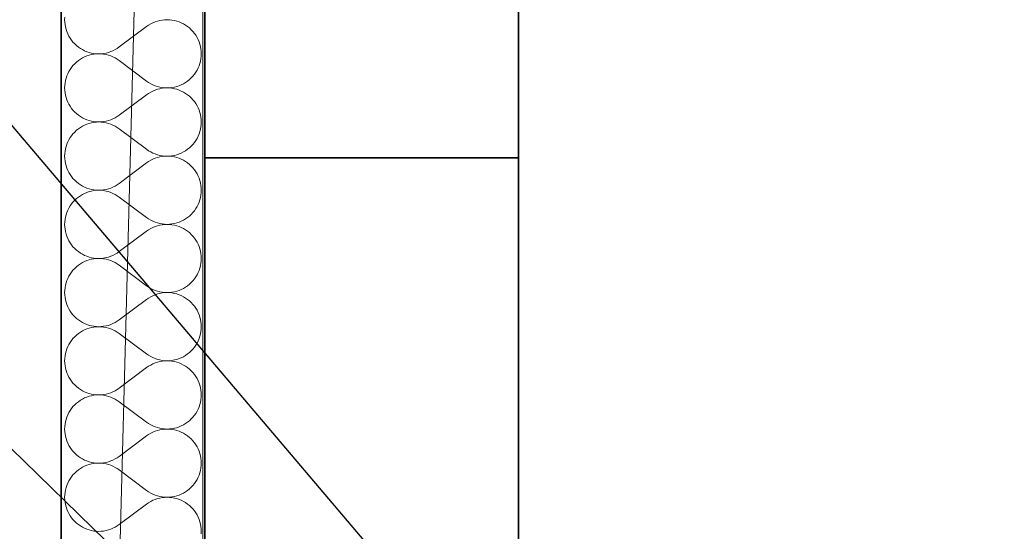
# Model space of a CAD drawing. Header units: millimetres. Extents: x -8078 to 241103, y -4319 to 602442.
# Tile 113 of 148: x 80124 to 81222, y 283991 to 284562. Entities that reach past the tile are written whole.
import ezdxf

# ---------------------------------------------------------------- set-up
doc = ezdxf.new("R2010")
doc.units = ezdxf.units.MM
doc.header["$MEASUREMENT"] = 0
for name, color, linetype in [('#podkład', 252, 'Continuous'), ('- A - ocieplenie', 7, 'Continuous'), ('FLUID-WK6-150-NUM', 7, 'Continuous'), ('Konstrukcja - Stropy', 7, 'Continuous'), ('Konstrukcja - Ściany zewnętrzne', 7, 'Continuous')]:
    doc.layers.add(name, color=color, linetype=linetype)
doc.styles.add('FDBES', font='simplex.shx')
doc.dimstyles.new('FDBES', dxfattribs={"dimscale": 50, "dimtxt": 4, "dimasz": 2.5, "dimexe": 0.8, "dimexo": 2, "dimgap": 1, "dimtad": 1, "dimdsep": 46, "dimtxsty": 'FDBES', "dimcen": 2.5, "dimclrd": 4, "dimclre": 5, "dimadec": 0, "dimazin": 0, "dimtfac": 1, "dimtmove": 0, "dimatfit": 3, "dimfxl": 1, "dimarcsym": 0})

# ---------------------------------------------------------------- blocks, each defined once
blk = doc.blocks.new('UHYGFFFF')
at = {"layer": '- A - ocieplenie', "color": 252, "linetype": 'Continuous', "lineweight": 35, "ltscale": 100}
for p, q in [((19777.5, 387506.9), (19777.5, 382744.3)), ((19937.5, 382893.7), (19937.5, 387506.9))]:
    blk.add_line(p, q, dxfattribs=at)
at = {"layer": '- A - ocieplenie', "color": 252, "linetype": 'Continuous', "lineweight": 13, "ltscale": 100}
for p, q in [((19781.4, 385083.8), (19781.3, 385081)), ((19781.3, 385081), (19781.4, 385078.3)), ((19781.4, 385078.3), (19781.7, 385075.6)), ((19882.2, 385078.6), (19879.7, 385077.6)), ((19884.8, 385079.5), (19882.2, 385078.6)), ((19887.4, 385080.2), (19884.8, 385079.5)), ((19890.1, 385080.7), (19887.4, 385080.2)), ((19892.8, 385080.9), (19890.1, 385080.7)), ((19895.5, 385081), (19892.8, 385080.9)), ((19898.3, 385081), (19895.5, 385081)), ((19901, 385080.7), (19898.3, 385081)), ((19903.7, 385080.2), (19901, 385080.7)), ((19906.3, 385079.5), (19903.7, 385080.2)), ((19908.9, 385078.7), (19906.3, 385079.5)), ((19911.4, 385077.6), (19908.9, 385078.7)), ((19781.7, 385075.6), (19782.2, 385072.9)), ((19782.2, 385072.9), (19782.8, 385070.3)), ((19782.8, 385070.3), (19783.7, 385067.7)), ((19783.7, 385067.7), (19784.7, 385065.2)), ((19872.7, 385073.4), (19842.2, 385050.6)), ((19874.9, 385075), (19872.7, 385073.4)), ((19877.3, 385076.4), (19874.9, 385075)), ((19879.7, 385077.6), (19877.3, 385076.4)), ((19913.8, 385076.4), (19911.4, 385077.6)), ((19916.2, 385075), (19913.8, 385076.4)), ((19918.4, 385073.5), (19916.2, 385075)), ((19920.5, 385071.8), (19918.4, 385073.5)), ((19922.5, 385069.9), (19920.5, 385071.8)), ((19924.4, 385067.9), (19922.5, 385069.9)), ((19926.1, 385065.8), (19924.4, 385067.9)), ((19784.7, 385065.2), (19786, 385062.8)), ((19786, 385062.8), (19787.3, 385060.4)), ((19787.3, 385060.4), (19788.9, 385058.2)), ((19788.9, 385058.2), (19790.6, 385056.1)), ((19790.6, 385056.1), (19792.5, 385054.1)), ((19927.6, 385063.6), (19926.1, 385065.8)), ((19929, 385061.2), (19927.6, 385063.6)), ((19930.2, 385058.8), (19929, 385061.2)), ((19931.3, 385056.3), (19930.2, 385058.8)), ((19932.1, 385053.7), (19931.3, 385056.3)), ((19792.5, 385054.1), (19794.4, 385052.2)), ((19794.4, 385052.2), (19796.6, 385050.5)), ((19796.6, 385050.5), (19798.8, 385049)), ((19798.8, 385049), (19801.1, 385047.6)), ((19801.1, 385047.6), (19803.6, 385046.4)), ((19803.6, 385046.4), (19806.1, 385045.3)), ((19806.1, 385045.3), (19808.7, 385044.5)), ((19830.1, 385044.5), (19832.7, 385045.4)), ((19832.7, 385045.4), (19835.2, 385046.4)), ((19835.2, 385046.4), (19837.7, 385047.6)), ((19837.7, 385047.6), (19840, 385049)), ((19840, 385049), (19842.2, 385050.6)), ((19932.8, 385051.1), (19932.1, 385053.7)), ((19933.3, 385048.4), (19932.8, 385051.1)), ((19933.6, 385045.7), (19933.3, 385048.4)), ((19933.7, 385043), (19933.6, 385045.7)), ((19796.6, 385035.4), (19794.4, 385033.7)), ((19798.8, 385036.9), (19796.6, 385035.4)), ((19801.1, 385038.3), (19798.8, 385036.9)), ((19803.6, 385039.5), (19801.1, 385038.3)), ((19806.1, 385040.6), (19803.6, 385039.5)), ((19808.7, 385041.4), (19806.1, 385040.6)), ((19808.7, 385044.5), (19811.3, 385043.8)), ((19811.3, 385042.1), (19808.7, 385041.4)), ((19811.3, 385043.8), (19814, 385043.3)), ((19814, 385042.6), (19811.3, 385042.1)), ((19814, 385043.3), (19816.7, 385043)), ((19816.7, 385042.9), (19814, 385042.6)), ((19816.7, 385043), (19819.4, 385043)), ((19819.4, 385043), (19816.7, 385042.9)), ((19819.4, 385043), (19822.1, 385043.1)), ((19822.1, 385042.9), (19819.4, 385043)), ((19822.1, 385043.1), (19824.8, 385043.3)), ((19824.8, 385042.6), (19822.1, 385042.9)), ((19824.8, 385043.3), (19827.5, 385043.8)), ((19827.5, 385042.1), (19824.8, 385042.6)), ((19827.5, 385043.8), (19830.1, 385044.5)), ((19830.1, 385041.4), (19827.5, 385042.1)), ((19832.7, 385040.5), (19830.1, 385041.4)), ((19835.2, 385039.5), (19832.7, 385040.5)), ((19837.7, 385038.3), (19835.2, 385039.5)), ((19840, 385036.9), (19837.7, 385038.3)), ((19842.2, 385035.3), (19840, 385036.9)), ((19872.7, 385012.5), (19842.2, 385035.3)), ((19932.1, 385032.2), (19932.8, 385034.9)), ((19932.8, 385034.9), (19933.3, 385037.5)), ((19933.3, 385037.5), (19933.6, 385040.2)), ((19933.6, 385040.2), (19933.7, 385043)), ((19786, 385023.1), (19784.7, 385020.7)), ((19787.3, 385025.5), (19786, 385023.1)), ((19788.9, 385027.7), (19787.3, 385025.5)), ((19790.6, 385029.8), (19788.9, 385027.7)), ((19792.5, 385031.8), (19790.6, 385029.8)), ((19794.4, 385033.7), (19792.5, 385031.8)), ((19927.6, 385022.4), (19929, 385024.7)), ((19929, 385024.7), (19930.2, 385027.1)), ((19930.2, 385027.1), (19931.3, 385029.6)), ((19931.3, 385029.6), (19932.1, 385032.2)), ((19782.2, 385013), (19781.7, 385010.3)), ((19782.8, 385015.6), (19782.2, 385013)), ((19783.7, 385018.2), (19782.8, 385015.6)), ((19784.7, 385020.7), (19783.7, 385018.2)), ((19872.7, 385012.5), (19874.9, 385010.9)), ((19916.2, 385010.9), (19918.4, 385012.4)), ((19918.4, 385012.4), (19920.5, 385014.2)), ((19920.5, 385014.2), (19922.5, 385016)), ((19922.5, 385016), (19924.4, 385018)), ((19924.4, 385018), (19926.1, 385020.1)), ((19926.1, 385020.1), (19927.6, 385022.4)), ((19781.4, 385007.6), (19781.3, 385004.9)), ((19781.3, 385004.9), (19781.4, 385002.1)), ((19781.7, 385010.3), (19781.4, 385007.6)), ((19781.4, 385002.1), (19781.7, 384999.4)), ((19874.9, 385010.9), (19877.3, 385009.5)), ((19877.3, 385009.5), (19879.7, 385008.3)), ((19879.7, 385001.4), (19877.3, 385000.2)), ((19879.7, 385008.3), (19882.2, 385007.3)), ((19882.2, 385002.4), (19879.7, 385001.4)), ((19882.2, 385007.3), (19884.8, 385006.4)), ((19884.8, 385003.3), (19882.2, 385002.4)), ((19884.8, 385006.4), (19887.4, 385005.7)), ((19887.4, 385004), (19884.8, 385003.3)), ((19887.4, 385005.7), (19890.1, 385005.2)), ((19890.1, 385004.5), (19887.4, 385004)), ((19890.1, 385005.2), (19892.8, 385005)), ((19892.8, 385004.8), (19890.1, 385004.5)), ((19892.8, 385005), (19895.5, 385004.9)), ((19895.5, 385004.9), (19892.8, 385004.8)), ((19895.5, 385004.9), (19898.3, 385005)), ((19898.3, 385004.8), (19895.5, 385004.9)), ((19898.3, 385005), (19901, 385005.2)), ((19901, 385004.5), (19898.3, 385004.8)), ((19901, 385005.2), (19903.7, 385005.7)), ((19903.7, 385004), (19901, 385004.5)), ((19903.7, 385005.7), (19906.3, 385006.4)), ((19906.3, 385003.3), (19903.7, 385004)), ((19906.3, 385006.4), (19908.9, 385007.3)), ((19908.9, 385002.5), (19906.3, 385003.3)), ((19908.9, 385007.3), (19911.4, 385008.3)), ((19911.4, 385001.4), (19908.9, 385002.5)), ((19911.4, 385008.3), (19913.8, 385009.5)), ((19913.8, 385000.2), (19911.4, 385001.4)), ((19913.8, 385009.5), (19916.2, 385010.9)), ((19781.7, 384999.4), (19782.2, 384996.8)), ((19782.2, 384996.8), (19782.8, 384994.1)), ((19782.8, 384994.1), (19783.7, 384991.5)), ((19783.7, 384991.5), (19784.7, 384989)), ((19872.7, 384997.2), (19842.2, 384974.4)), ((19874.9, 384998.8), (19872.7, 384997.2)), ((19877.3, 385000.2), (19874.9, 384998.8)), ((19916.2, 384998.8), (19913.8, 385000.2)), ((19918.4, 384997.3), (19916.2, 384998.8)), ((19920.5, 384995.6), (19918.4, 384997.3)), ((19922.5, 384993.7), (19920.5, 384995.6)), ((19924.4, 384991.7), (19922.5, 384993.7)), ((19926.1, 384989.6), (19924.4, 384991.7)), ((19784.7, 384989), (19786, 384986.6)), ((19786, 384986.6), (19787.3, 384984.3)), ((19787.3, 384984.3), (19788.9, 384982)), ((19788.9, 384982), (19790.6, 384979.9)), ((19790.6, 384979.9), (19792.5, 384977.9)), ((19927.6, 384987.4), (19926.1, 384989.6)), ((19929, 384985), (19927.6, 384987.4)), ((19930.2, 384982.6), (19929, 384985)), ((19931.3, 384980.1), (19930.2, 384982.6)), ((19932.1, 384977.5), (19931.3, 384980.1)), ((19792.5, 384977.9), (19794.4, 384976.1)), ((19794.4, 384976.1), (19796.6, 384974.4)), ((19796.6, 384974.4), (19798.8, 384972.8)), ((19798.8, 384972.8), (19801.1, 384971.4)), ((19801.1, 384971.4), (19803.6, 384970.2)), ((19803.6, 384970.2), (19806.1, 384969.2)), ((19806.1, 384969.2), (19808.7, 384968.3)), ((19808.7, 384968.3), (19811.3, 384967.6)), ((19827.5, 384967.6), (19830.1, 384968.3)), ((19830.1, 384968.3), (19832.7, 384969.2)), ((19832.7, 384969.2), (19835.2, 384970.2)), ((19835.2, 384970.2), (19837.7, 384971.4)), ((19837.7, 384971.4), (19840, 384972.8)), ((19840, 384972.8), (19842.2, 384974.4)), ((19932.8, 384974.9), (19932.1, 384977.5)), ((19933.3, 384972.2), (19932.8, 384974.9)), ((19933.6, 384969.5), (19933.3, 384972.2)), ((19933.7, 384966.8), (19933.6, 384969.5)), ((19794.4, 384957.5), (19792.5, 384955.6)), ((19796.6, 384959.2), (19794.4, 384957.5)), ((19798.8, 384960.7), (19796.6, 384959.2)), ((19801.1, 384962.1), (19798.8, 384960.7)), ((19803.6, 384963.3), (19801.1, 384962.1)), ((19806.1, 384964.4), (19803.6, 384963.3)), ((19808.7, 384965.2), (19806.1, 384964.4)), ((19811.3, 384965.9), (19808.7, 384965.2)), ((19811.3, 384967.6), (19814, 384967.1)), ((19814, 384966.4), (19811.3, 384965.9)), ((19814, 384967.1), (19816.7, 384966.9)), ((19816.7, 384966.7), (19814, 384966.4)), ((19816.7, 384966.9), (19819.4, 384966.8)), ((19819.4, 384966.8), (19816.7, 384966.7)), ((19819.4, 384966.8), (19822.1, 384966.9)), ((19822.1, 384966.7), (19819.4, 384966.8)), ((19822.1, 384966.9), (19824.8, 384967.2)), ((19824.8, 384966.4), (19822.1, 384966.7)), ((19824.8, 384967.2), (19827.5, 384967.6)), ((19827.5, 384965.9), (19824.8, 384966.4)), ((19830.1, 384965.2), (19827.5, 384965.9)), ((19832.7, 384964.4), (19830.1, 384965.2)), ((19835.2, 384963.3), (19832.7, 384964.4)), ((19837.7, 384962.1), (19835.2, 384963.3)), ((19840, 384960.7), (19837.7, 384962.1)), ((19842.2, 384959.1), (19840, 384960.7)), ((19872.7, 384936.3), (19842.2, 384959.1)), ((19932.1, 384956), (19932.8, 384958.7)), ((19932.8, 384958.7), (19933.3, 384961.3)), ((19933.3, 384961.3), (19933.6, 384964)), ((19933.6, 384964), (19933.7, 384966.8)), ((19786, 384946.9), (19784.7, 384944.5)), ((19787.3, 384949.3), (19786, 384946.9)), ((19788.9, 384951.5), (19787.3, 384949.3)), ((19790.6, 384953.6), (19788.9, 384951.5)), ((19792.5, 384955.6), (19790.6, 384953.6)), ((19926.1, 384943.9), (19927.6, 384946.2)), ((19927.6, 384946.2), (19929, 384948.5)), ((19929, 384948.5), (19930.2, 384950.9)), ((19930.2, 384950.9), (19931.3, 384953.4)), ((19931.3, 384953.4), (19932.1, 384956)), ((19782.2, 384936.8), (19781.7, 384934.1)), ((19782.8, 384939.4), (19782.2, 384936.8)), ((19783.7, 384942), (19782.8, 384939.4)), ((19784.7, 384944.5), (19783.7, 384942)), ((19872.7, 384936.3), (19874.9, 384934.7)), ((19916.2, 384934.7), (19918.4, 384936.3)), ((19918.4, 384936.3), (19920.5, 384938)), ((19920.5, 384938), (19922.5, 384939.8)), ((19922.5, 384939.8), (19924.4, 384941.8)), ((19924.4, 384941.8), (19926.1, 384943.9)), ((19781.4, 384931.4), (19781.3, 384928.7)), ((19781.3, 384928.7), (19781.4, 384925.9)), ((19781.7, 384934.1), (19781.4, 384931.4)), ((19781.4, 384925.9), (19781.7, 384923.2)), ((19874.9, 384934.7), (19877.3, 384933.3)), ((19877.3, 384933.3), (19879.7, 384932.1)), ((19879.7, 384925.2), (19877.3, 384924)), ((19879.7, 384932.1), (19882.2, 384931.1)), ((19882.2, 384926.3), (19879.7, 384925.2)), ((19882.2, 384931.1), (19884.8, 384930.2)), ((19884.8, 384927.1), (19882.2, 384926.3)), ((19884.8, 384930.2), (19887.4, 384929.5)), ((19887.4, 384927.8), (19884.8, 384927.1)), ((19887.4, 384929.5), (19890.1, 384929.1)), ((19890.1, 384928.3), (19887.4, 384927.8)), ((19890.1, 384929.1), (19892.8, 384928.8)), ((19892.8, 384928.6), (19890.1, 384928.3)), ((19892.8, 384928.8), (19895.5, 384928.7)), ((19895.5, 384928.7), (19892.8, 384928.6)), ((19895.5, 384928.7), (19898.3, 384928.8)), ((19898.3, 384928.6), (19895.5, 384928.7)), ((19898.3, 384928.8), (19901, 384929.1)), ((19901, 384928.3), (19898.3, 384928.6)), ((19901, 384929.1), (19903.7, 384929.5)), ((19903.7, 384927.8), (19901, 384928.3)), ((19903.7, 384929.5), (19906.3, 384930.2)), ((19906.3, 384927.1), (19903.7, 384927.8)), ((19906.3, 384930.2), (19908.9, 384931.1)), ((19908.9, 384926.3), (19906.3, 384927.1)), ((19908.9, 384931.1), (19911.4, 384932.1)), ((19911.4, 384925.2), (19908.9, 384926.3)), ((19911.4, 384932.1), (19913.8, 384933.3)), ((19913.8, 384924), (19911.4, 384925.2)), ((19913.8, 384933.3), (19916.2, 384934.7)), ((19781.7, 384923.2), (19782.2, 384920.6)), ((19782.2, 384920.6), (19782.8, 384917.9)), ((19782.8, 384917.9), (19783.7, 384915.3)), ((19783.7, 384915.3), (19784.7, 384912.8)), ((19872.7, 384921), (19842.2, 384898.2)), ((19874.9, 384922.6), (19872.7, 384921)), ((19877.3, 384924), (19874.9, 384922.6)), ((19916.2, 384922.6), (19913.8, 384924)), ((19918.4, 384921.1), (19916.2, 384922.6)), ((19920.5, 384919.4), (19918.4, 384921.1)), ((19922.5, 384917.5), (19920.5, 384919.4)), ((19924.4, 384915.5), (19922.5, 384917.5)), ((19926.1, 384913.4), (19924.4, 384915.5)), ((19927.6, 384911.2), (19926.1, 384913.4)), ((19784.7, 384912.8), (19786, 384910.4)), ((19786, 384910.4), (19787.3, 384908.1)), ((19787.3, 384908.1), (19788.9, 384905.8)), ((19788.9, 384905.8), (19790.6, 384903.7)), ((19790.6, 384903.7), (19792.5, 384901.7)), ((19929, 384908.8), (19927.6, 384911.2)), ((19930.2, 384906.4), (19929, 384908.8)), ((19931.3, 384903.9), (19930.2, 384906.4)), ((19932.1, 384901.3), (19931.3, 384903.9)), ((19792.5, 384901.7), (19794.4, 384899.9)), ((19794.4, 384899.9), (19796.6, 384898.2)), ((19796.6, 384898.2), (19798.8, 384896.6)), ((19798.8, 384896.6), (19801.1, 384895.2)), ((19801.1, 384895.2), (19803.6, 384894)), ((19803.6, 384894), (19806.1, 384893)), ((19806.1, 384893), (19808.7, 384892.1)), ((19808.7, 384892.1), (19811.3, 384891.4)), ((19811.3, 384891.4), (19814, 384891)), ((19824.8, 384891), (19827.5, 384891.4)), ((19827.5, 384891.4), (19830.1, 384892.1)), ((19830.1, 384892.1), (19832.7, 384893)), ((19832.7, 384893), (19835.2, 384894)), ((19835.2, 384894), (19837.7, 384895.2)), ((19837.7, 384895.2), (19840, 384896.6)), ((19840, 384896.6), (19842.2, 384898.2)), ((19932.8, 384898.7), (19932.1, 384901.3)), ((19933.3, 384896), (19932.8, 384898.7)), ((19933.6, 384893.3), (19933.3, 384896)), ((19933.7, 384890.6), (19933.6, 384893.3)), ((19794.4, 384881.3), (19792.5, 384879.4)), ((19796.6, 384883), (19794.4, 384881.3)), ((19798.8, 384884.5), (19796.6, 384883)), ((19801.1, 384885.9), (19798.8, 384884.5)), ((19803.6, 384887.1), (19801.1, 384885.9)), ((19806.1, 384888.2), (19803.6, 384887.1)), ((19808.7, 384889), (19806.1, 384888.2)), ((19811.3, 384889.7), (19808.7, 384889)), ((19814, 384890.2), (19811.3, 384889.7)), ((19814, 384891), (19816.7, 384890.7)), ((19816.7, 384890.5), (19814, 384890.2)), ((19816.7, 384890.7), (19819.4, 384890.6)), ((19819.4, 384890.6), (19816.7, 384890.5)), ((19819.4, 384890.6), (19822.1, 384890.7)), ((19822.1, 384890.5), (19819.4, 384890.6)), ((19822.1, 384890.7), (19824.8, 384891)), ((19824.8, 384890.2), (19822.1, 384890.5)), ((19827.5, 384889.7), (19824.8, 384890.2)), ((19830.1, 384889), (19827.5, 384889.7)), ((19832.7, 384888.2), (19830.1, 384889)), ((19835.2, 384887.1), (19832.7, 384888.2)), ((19837.7, 384885.9), (19835.2, 384887.1)), ((19840, 384884.5), (19837.7, 384885.9)), ((19842.2, 384883), (19840, 384884.5)), ((19872.7, 384860.1), (19842.2, 384883)), ((19932.1, 384879.8), (19932.8, 384882.5)), ((19932.8, 384882.5), (19933.3, 384885.1)), ((19933.3, 384885.1), (19933.6, 384887.9)), ((19933.6, 384887.9), (19933.7, 384890.6)), ((19786, 384870.7), (19784.7, 384868.3)), ((19787.3, 384873.1), (19786, 384870.7)), ((19788.9, 384875.3), (19787.3, 384873.1)), ((19790.6, 384877.4), (19788.9, 384875.3)), ((19792.5, 384879.4), (19790.6, 384877.4)), ((19926.1, 384867.7), (19927.6, 384870)), ((19927.6, 384870), (19929, 384872.3)), ((19929, 384872.3), (19930.2, 384874.7)), ((19930.2, 384874.7), (19931.3, 384877.3)), ((19931.3, 384877.3), (19932.1, 384879.8)), ((19782.2, 384860.6), (19781.7, 384857.9)), ((19782.8, 384863.2), (19782.2, 384860.6)), ((19783.7, 384865.8), (19782.8, 384863.2)), ((19784.7, 384868.3), (19783.7, 384865.8)), ((19872.7, 384860.1), (19874.9, 384858.5)), ((19874.9, 384858.5), (19877.3, 384857.2)), ((19913.8, 384857.1), (19916.2, 384858.5)), ((19916.2, 384858.5), (19918.4, 384860.1)), ((19918.4, 384860.1), (19920.5, 384861.8)), ((19920.5, 384861.8), (19922.5, 384863.6)), ((19922.5, 384863.6), (19924.4, 384865.6)), ((19924.4, 384865.6), (19926.1, 384867.7)), ((19781.4, 384855.2), (19781.3, 384852.5)), ((19781.3, 384852.5), (19781.4, 384849.8)), ((19781.7, 384857.9), (19781.4, 384855.2)), ((19781.4, 384849.8), (19781.7, 384847.1)), ((19877.3, 384847.8), (19874.9, 384846.4)), ((19877.3, 384857.2), (19879.7, 384855.9)), ((19879.7, 384849), (19877.3, 384847.8)), ((19879.7, 384855.9), (19882.2, 384854.9)), ((19882.2, 384850.1), (19879.7, 384849)), ((19882.2, 384854.9), (19884.8, 384854)), ((19884.8, 384850.9), (19882.2, 384850.1)), ((19884.8, 384854), (19887.4, 384853.4)), ((19887.4, 384851.6), (19884.8, 384850.9)), ((19887.4, 384853.4), (19890.1, 384852.9)), ((19890.1, 384852.1), (19887.4, 384851.6)), ((19890.1, 384852.9), (19892.8, 384852.6)), ((19892.8, 384852.4), (19890.1, 384852.1)), ((19892.8, 384852.6), (19895.5, 384852.5)), ((19895.5, 384852.5), (19892.8, 384852.4)), ((19895.5, 384852.5), (19898.3, 384852.6)), ((19898.3, 384852.4), (19895.5, 384852.5)), ((19898.3, 384852.6), (19901, 384852.9)), ((19901, 384852.1), (19898.3, 384852.4)), ((19901, 384852.9), (19903.7, 384853.3)), ((19903.7, 384851.6), (19901, 384852.1)), ((19903.7, 384853.3), (19906.3, 384854)), ((19906.3, 384850.9), (19903.7, 384851.6)), ((19906.3, 384854), (19908.9, 384854.9)), ((19908.9, 384850.1), (19906.3, 384850.9)), ((19908.9, 384854.9), (19911.4, 384855.9)), ((19911.4, 384849), (19908.9, 384850.1)), ((19911.4, 384855.9), (19913.8, 384857.1)), ((19913.8, 384847.8), (19911.4, 384849)), ((19916.2, 384846.4), (19913.8, 384847.8)), ((19781.7, 384847.1), (19782.2, 384844.4)), ((19782.2, 384844.4), (19782.8, 384841.7)), ((19782.8, 384841.7), (19783.7, 384839.2)), ((19783.7, 384839.2), (19784.7, 384836.6)), ((19784.7, 384836.6), (19786, 384834.2)), ((19872.7, 384844.9), (19842.2, 384822)), ((19874.9, 384846.4), (19872.7, 384844.9)), ((19918.4, 384844.9), (19916.2, 384846.4)), ((19920.5, 384843.2), (19918.4, 384844.9)), ((19922.5, 384841.3), (19920.5, 384843.2)), ((19924.4, 384839.3), (19922.5, 384841.3)), ((19926.1, 384837.2), (19924.4, 384839.3)), ((19927.6, 384835), (19926.1, 384837.2)), ((19786, 384834.2), (19787.3, 384831.9)), ((19787.3, 384831.9), (19788.9, 384829.6)), ((19788.9, 384829.6), (19790.6, 384827.5)), ((19790.6, 384827.5), (19792.5, 384825.5)), ((19792.5, 384825.5), (19794.4, 384823.7)), ((19929, 384832.6), (19927.6, 384835)), ((19930.2, 384830.2), (19929, 384832.6)), ((19931.3, 384827.7), (19930.2, 384830.2)), ((19932.1, 384825.1), (19931.3, 384827.7)), ((19794.4, 384823.7), (19796.6, 384822)), ((19796.6, 384822), (19798.8, 384820.4)), ((19798.8, 384820.4), (19801.1, 384819)), ((19801.1, 384819), (19803.6, 384817.8)), ((19803.6, 384817.8), (19806.1, 384816.8)), ((19806.1, 384816.8), (19808.7, 384815.9)), ((19808.7, 384815.9), (19811.3, 384815.2)), ((19811.3, 384815.2), (19814, 384814.8)), ((19814, 384814.8), (19816.7, 384814.5)), ((19816.7, 384814.5), (19819.4, 384814.4)), ((19819.4, 384814.4), (19816.7, 384814.3)), ((19819.4, 384814.4), (19822.1, 384814.5)), ((19822.1, 384814.3), (19819.4, 384814.4)), ((19822.1, 384814.5), (19824.8, 384814.8)), ((19824.8, 384814.8), (19827.5, 384815.3)), ((19827.5, 384815.3), (19830.1, 384815.9)), ((19830.1, 384815.9), (19832.7, 384816.8)), ((19832.7, 384816.8), (19835.2, 384817.8)), ((19835.2, 384817.8), (19837.7, 384819.1)), ((19837.7, 384819.1), (19840, 384820.4)), ((19840, 384820.4), (19842.2, 384822)), ((19932.8, 384822.5), (19932.1, 384825.1)), ((19933.3, 384819.8), (19932.8, 384822.5)), ((19933.6, 384817.1), (19933.3, 384819.8)), ((19933.7, 384814.4), (19933.6, 384817.1)), ((19933.6, 384811.7), (19933.7, 384814.4)), ((19794.4, 384805.1), (19792.5, 384803.2)), ((19796.6, 384806.8), (19794.4, 384805.1)), ((19798.8, 384808.3), (19796.6, 384806.8)), ((19801.1, 384809.7), (19798.8, 384808.3)), ((19803.6, 384810.9), (19801.1, 384809.7)), ((19806.1, 384812), (19803.6, 384810.9)), ((19808.7, 384812.8), (19806.1, 384812)), ((19811.3, 384813.5), (19808.7, 384812.8)), ((19814, 384814), (19811.3, 384813.5)), ((19816.7, 384814.3), (19814, 384814)), ((19824.8, 384814), (19822.1, 384814.3)), ((19827.5, 384813.5), (19824.8, 384814)), ((19830.1, 384812.8), (19827.5, 384813.5)), ((19832.7, 384812), (19830.1, 384812.8)), ((19835.2, 384810.9), (19832.7, 384812)), ((19837.7, 384809.7), (19835.2, 384810.9)), ((19840, 384808.3), (19837.7, 384809.7)), ((19842.2, 384806.8), (19840, 384808.3)), ((19872.7, 384783.9), (19842.2, 384806.8)), ((19931.3, 384801.1), (19932.1, 384803.6)), ((19932.1, 384803.6), (19932.8, 384806.3)), ((19932.8, 384806.3), (19933.3, 384809)), ((19933.3, 384809), (19933.6, 384811.7)), ((19786, 384794.6), (19784.7, 384792.1)), ((19787.3, 384796.9), (19786, 384794.6)), ((19788.9, 384799.1), (19787.3, 384796.9)), ((19790.6, 384801.2), (19788.9, 384799.1)), ((19792.5, 384803.2), (19790.6, 384801.2)), ((19926.1, 384791.5), (19927.6, 384793.8)), ((19927.6, 384793.8), (19929, 384796.1)), ((19929, 384796.1), (19930.2, 384798.6)), ((19930.2, 384798.6), (19931.3, 384801.1)), ((19781.7, 384781.7), (19781.4, 384779)), ((19782.2, 384784.4), (19781.7, 384781.7)), ((19782.8, 384787), (19782.2, 384784.4)), ((19783.7, 384789.6), (19782.8, 384787)), ((19784.7, 384792.1), (19783.7, 384789.6)), ((19872.7, 384783.9), (19874.9, 384782.4)), ((19874.9, 384782.4), (19877.3, 384781)), ((19913.8, 384780.9), (19916.2, 384782.3)), ((19916.2, 384782.3), (19918.4, 384783.9)), ((19918.4, 384783.9), (19920.5, 384785.6)), ((19920.5, 384785.6), (19922.5, 384787.4)), ((19922.5, 384787.4), (19924.4, 384789.4)), ((19924.4, 384789.4), (19926.1, 384791.5)), ((19781.4, 384779), (19781.3, 384776.3)), ((19781.3, 384776.3), (19781.4, 384773.6)), ((19781.4, 384773.6), (19781.7, 384770.9)), ((19781.7, 384770.9), (19782.2, 384768.2)), ((19877.3, 384771.6), (19874.9, 384770.2)), ((19877.3, 384781), (19879.7, 384779.7)), ((19879.7, 384772.8), (19877.3, 384771.6)), ((19879.7, 384779.7), (19882.2, 384778.7)), ((19882.2, 384773.9), (19879.7, 384772.8)), ((19882.2, 384778.7), (19884.8, 384777.8)), ((19884.8, 384774.7), (19882.2, 384773.9)), ((19884.8, 384777.8), (19887.4, 384777.2)), ((19887.4, 384775.4), (19884.8, 384774.7)), ((19887.4, 384777.2), (19890.1, 384776.7)), ((19890.1, 384775.9), (19887.4, 384775.4)), ((19890.1, 384776.7), (19892.8, 384776.4)), ((19892.8, 384776.2), (19890.1, 384775.9)), ((19892.8, 384776.4), (19895.5, 384776.3)), ((19895.5, 384776.3), (19892.8, 384776.2)), ((19895.5, 384776.3), (19898.3, 384776.4)), ((19898.3, 384776.2), (19895.5, 384776.3)), ((19898.3, 384776.4), (19901, 384776.7)), ((19901, 384775.9), (19898.3, 384776.2)), ((19901, 384776.7), (19903.7, 384777.2)), ((19903.7, 384775.4), (19901, 384775.9)), ((19903.7, 384777.2), (19906.3, 384777.8)), ((19906.3, 384774.7), (19903.7, 384775.4)), ((19906.3, 384777.8), (19908.9, 384778.7)), ((19908.9, 384773.9), (19906.3, 384774.7)), ((19908.9, 384778.7), (19911.4, 384779.7)), ((19911.4, 384772.9), (19908.9, 384773.9)), ((19911.4, 384779.7), (19913.8, 384780.9)), ((19913.8, 384771.6), (19911.4, 384772.9)), ((19916.2, 384770.2), (19913.8, 384771.6)), ((19782.2, 384768.2), (19782.8, 384765.5)), ((19782.8, 384765.5), (19783.7, 384763)), ((19783.7, 384763), (19784.7, 384760.5)), ((19784.7, 384760.5), (19786, 384758)), ((19872.7, 384768.7), (19842.2, 384745.8)), ((19874.9, 384770.2), (19872.7, 384768.7)), ((19918.4, 384768.7), (19916.2, 384770.2)), ((19920.5, 384767), (19918.4, 384768.7)), ((19922.5, 384765.1), (19920.5, 384767)), ((19924.4, 384763.1), (19922.5, 384765.1)), ((19926.1, 384761), (19924.4, 384763.1)), ((19927.6, 384758.8), (19926.1, 384761)), ((19786, 384758), (19787.3, 384755.7)), ((19787.3, 384755.7), (19788.9, 384753.4)), ((19788.9, 384753.4), (19790.6, 384751.3)), ((19790.6, 384751.3), (19792.5, 384749.3)), ((19792.5, 384749.3), (19794.4, 384747.5)), ((19929, 384756.5), (19927.6, 384758.8)), ((19930.2, 384754), (19929, 384756.5)), ((19931.3, 384751.5), (19930.2, 384754)), ((19932.1, 384748.9), (19931.3, 384751.5)), ((19932.8, 384746.3), (19932.1, 384748.9)), ((19794.4, 384747.5), (19796.6, 384745.8)), ((19796.6, 384745.8), (19798.8, 384744.2)), ((19798.8, 384744.2), (19801.1, 384742.8)), ((19801.1, 384742.8), (19803.6, 384741.6)), ((19803.6, 384741.6), (19806.1, 384740.6)), ((19806.1, 384740.6), (19808.7, 384739.7)), ((19808.7, 384739.7), (19811.3, 384739.1)), ((19811.3, 384739.1), (19814, 384738.6)), ((19814, 384737.8), (19811.3, 384737.3)), ((19814, 384738.6), (19816.7, 384738.3)), ((19816.7, 384738.1), (19814, 384737.8)), ((19816.7, 384738.3), (19819.4, 384738.2)), ((19819.4, 384738.2), (19816.7, 384738.1)), ((19819.4, 384738.2), (19822.1, 384738.3)), ((19822.1, 384738.1), (19819.4, 384738.2)), ((19822.1, 384738.3), (19824.8, 384738.6)), ((19824.8, 384737.8), (19822.1, 384738.1)), ((19824.8, 384738.6), (19827.5, 384739.1)), ((19827.5, 384737.3), (19824.8, 384737.8)), ((19827.5, 384739.1), (19830.1, 384739.7)), ((19830.1, 384739.7), (19832.7, 384740.6)), ((19832.7, 384740.6), (19835.2, 384741.6)), ((19835.2, 384741.6), (19837.7, 384742.9)), ((19837.7, 384742.9), (19840, 384744.3)), ((19840, 384744.3), (19842.2, 384745.8)), ((19933.3, 384743.6), (19932.8, 384746.3)), ((19933.6, 384740.9), (19933.3, 384743.6)), ((19933.7, 384738.2), (19933.6, 384740.9)), ((19933.6, 384735.5), (19933.7, 384738.2)), ((19792.5, 384727), (19790.6, 384725.1)), ((19794.4, 384728.9), (19792.5, 384727)), ((19796.6, 384730.6), (19794.4, 384728.9)), ((19798.8, 384732.2), (19796.6, 384730.6)), ((19801.1, 384733.5), (19798.8, 384732.2)), ((19803.6, 384734.8), (19801.1, 384733.5)), ((19806.1, 384735.8), (19803.6, 384734.8)), ((19808.7, 384736.7), (19806.1, 384735.8)), ((19811.3, 384737.3), (19808.7, 384736.7)), ((19830.1, 384736.6), (19827.5, 384737.3)), ((19832.7, 384735.8), (19830.1, 384736.6)), ((19835.2, 384734.7), (19832.7, 384735.8)), ((19837.7, 384733.5), (19835.2, 384734.7)), ((19840, 384732.1), (19837.7, 384733.5)), ((19842.2, 384730.6), (19840, 384732.1)), ((19872.7, 384707.7), (19842.2, 384730.6)), ((19931.3, 384724.9), (19932.1, 384727.5)), ((19932.1, 384727.5), (19932.8, 384730.1)), ((19932.8, 384730.1), (19933.3, 384732.8)), ((19933.3, 384732.8), (19933.6, 384735.5)), ((19784.7, 384715.9), (19783.7, 384713.4)), ((19786, 384718.4), (19784.7, 384715.9)), ((19787.3, 384720.7), (19786, 384718.4)), ((19788.9, 384722.9), (19787.3, 384720.7)), ((19790.6, 384725.1), (19788.9, 384722.9)), ((19926.1, 384715.4), (19927.6, 384717.6)), ((19927.6, 384717.6), (19929, 384719.9)), ((19929, 384719.9), (19930.2, 384722.4)), ((19930.2, 384722.4), (19931.3, 384724.9)), ((19781.7, 384705.5), (19781.4, 384702.8)), ((19782.2, 384708.2), (19781.7, 384705.5)), ((19782.8, 384710.8), (19782.2, 384708.2)), ((19783.7, 384713.4), (19782.8, 384710.8)), ((19872.7, 384707.7), (19874.9, 384706.2)), ((19874.9, 384706.2), (19877.3, 384704.8)), ((19877.3, 384704.8), (19879.7, 384703.6)), ((19911.4, 384703.5), (19913.8, 384704.7)), ((19913.8, 384704.7), (19916.2, 384706.1)), ((19916.2, 384706.1), (19918.4, 384707.7)), ((19918.4, 384707.7), (19920.5, 384709.4)), ((19920.5, 384709.4), (19922.5, 384711.2)), ((19922.5, 384711.2), (19924.4, 384713.2)), ((19924.4, 384713.2), (19926.1, 384715.4)), ((19781.4, 384702.8), (19781.3, 384700.1)), ((19781.3, 384700.1), (19781.4, 384697.4)), ((19781.4, 384697.4), (19781.7, 384694.7)), ((19781.7, 384694.7), (19782.2, 384692)), ((19874.9, 384694), (19872.7, 384692.5)), ((19877.3, 384695.4), (19874.9, 384694)), ((19879.7, 384696.6), (19877.3, 384695.4)), ((19879.7, 384703.6), (19882.2, 384702.5)), ((19882.2, 384697.7), (19879.7, 384696.6)), ((19882.2, 384702.5), (19884.8, 384701.6)), ((19884.8, 384698.5), (19882.2, 384697.7)), ((19884.8, 384701.6), (19887.4, 384701)), ((19887.4, 384699.2), (19884.8, 384698.5)), ((19887.4, 384701), (19890.1, 384700.5)), ((19890.1, 384699.7), (19887.4, 384699.2)), ((19890.1, 384700.5), (19892.8, 384700.2)), ((19892.8, 384700), (19890.1, 384699.7)), ((19892.8, 384700.2), (19895.5, 384700.1)), ((19895.5, 384700.1), (19892.8, 384700)), ((19895.5, 384700.1), (19898.3, 384700.2)), ((19898.3, 384700), (19895.5, 384700.1)), ((19898.3, 384700.2), (19901, 384700.5)), ((19901, 384699.7), (19898.3, 384700)), ((19901, 384700.5), (19903.7, 384701)), ((19903.7, 384699.2), (19901, 384699.7)), ((19903.7, 384701), (19906.3, 384701.6)), ((19906.3, 384698.6), (19903.7, 384699.2)), ((19906.3, 384701.6), (19908.9, 384702.5)), ((19908.9, 384697.7), (19906.3, 384698.6)), ((19908.9, 384702.5), (19911.4, 384703.5)), ((19911.4, 384696.7), (19908.9, 384697.7)), ((19913.8, 384695.4), (19911.4, 384696.7)), ((19916.2, 384694.1), (19913.8, 384695.4)), ((19918.4, 384692.5), (19916.2, 384694.1)), ((19782.2, 384692), (19782.8, 384689.4)), ((19782.8, 384689.4), (19783.7, 384686.8)), ((19783.7, 384686.8), (19784.7, 384684.3)), ((19784.7, 384684.3), (19786, 384681.8)), ((19872.7, 384692.5), (19842.2, 384669.6)), ((19920.5, 384690.8), (19918.4, 384692.5)), ((19922.5, 384688.9), (19920.5, 384690.8)), ((19924.4, 384687), (19922.5, 384688.9)), ((19926.1, 384684.8), (19924.4, 384687)), ((19927.6, 384682.6), (19926.1, 384684.8)), ((19929, 384680.3), (19927.6, 384682.6)), ((19786, 384681.8), (19787.3, 384679.5)), ((19787.3, 384679.5), (19788.9, 384677.3)), ((19788.9, 384677.3), (19790.6, 384675.1)), ((19790.6, 384675.1), (19792.5, 384673.2)), ((19792.5, 384673.2), (19794.4, 384671.3)), ((19930.2, 384677.8), (19929, 384680.3)), ((19931.3, 384675.3), (19930.2, 384677.8)), ((19932.1, 384672.7), (19931.3, 384675.3)), ((19932.8, 384670.1), (19932.1, 384672.7)), ((19794.4, 384671.3), (19796.6, 384669.6)), ((19796.6, 384669.6), (19798.8, 384668)), ((19798.8, 384668), (19801.1, 384666.7)), ((19801.1, 384666.7), (19803.6, 384665.4)), ((19803.6, 384665.4), (19806.1, 384664.4)), ((19806.1, 384664.4), (19808.7, 384663.5)), ((19808.7, 384663.5), (19811.3, 384662.9)), ((19811.3, 384661.1), (19808.7, 384660.5)), ((19811.3, 384662.9), (19814, 384662.4)), ((19814, 384661.6), (19811.3, 384661.1)), ((19814, 384662.4), (19816.7, 384662.1)), ((19816.7, 384661.9), (19814, 384661.6)), ((19816.7, 384662.1), (19819.4, 384662)), ((19819.4, 384662), (19816.7, 384661.9)), ((19819.4, 384662), (19822.1, 384662.1)), ((19822.1, 384661.9), (19819.4, 384662)), ((19822.1, 384662.1), (19824.8, 384662.4)), ((19824.8, 384661.6), (19822.1, 384661.9)), ((19824.8, 384662.4), (19827.5, 384662.9)), ((19827.5, 384661.1), (19824.8, 384661.6)), ((19827.5, 384662.9), (19830.1, 384663.6)), ((19830.1, 384660.4), (19827.5, 384661.1)), ((19830.1, 384663.6), (19832.7, 384664.4)), ((19832.7, 384664.4), (19835.2, 384665.5)), ((19835.2, 384665.5), (19837.7, 384666.7)), ((19837.7, 384666.7), (19840, 384668.1)), ((19840, 384668.1), (19842.2, 384669.6)), ((19933.3, 384667.4), (19932.8, 384670.1)), ((19933.6, 384664.7), (19933.3, 384667.4)), ((19933.7, 384662), (19933.6, 384664.7)), ((19933.6, 384659.3), (19933.7, 384662)), ((19792.5, 384650.9), (19790.6, 384648.9)), ((19794.4, 384652.7), (19792.5, 384650.9)), ((19796.6, 384654.4), (19794.4, 384652.7)), ((19798.8, 384656), (19796.6, 384654.4)), ((19801.1, 384657.3), (19798.8, 384656)), ((19803.6, 384658.6), (19801.1, 384657.3)), ((19806.1, 384659.6), (19803.6, 384658.6)), ((19808.7, 384660.5), (19806.1, 384659.6)), ((19832.7, 384659.6), (19830.1, 384660.4)), ((19835.2, 384658.5), (19832.7, 384659.6)), ((19837.7, 384657.3), (19835.2, 384658.5)), ((19840, 384655.9), (19837.7, 384657.3)), ((19842.2, 384654.4), (19840, 384655.9)), ((19872.7, 384631.5), (19842.2, 384654.4)), ((19931.3, 384648.7), (19932.1, 384651.3)), ((19932.1, 384651.3), (19932.8, 384653.9)), ((19932.8, 384653.9), (19933.3, 384656.6)), ((19933.3, 384656.6), (19933.6, 384659.3)), ((19784.7, 384639.7), (19783.7, 384637.2)), ((19786, 384642.2), (19784.7, 384639.7)), ((19787.3, 384644.5), (19786, 384642.2)), ((19788.9, 384646.7), (19787.3, 384644.5)), ((19790.6, 384648.9), (19788.9, 384646.7)), ((19924.4, 384637), (19926.1, 384639.2)), ((19926.1, 384639.2), (19927.6, 384641.4)), ((19927.6, 384641.4), (19929, 384643.7)), ((19929, 384643.7), (19930.2, 384646.2)), ((19930.2, 384646.2), (19931.3, 384648.7)), ((19781.7, 384629.3), (19781.4, 384626.6)), ((19782.2, 384632), (19781.7, 384629.3)), ((19782.8, 384634.6), (19782.2, 384632)), ((19783.7, 384637.2), (19782.8, 384634.6)), ((19872.7, 384631.5), (19874.9, 384630)), ((19874.9, 384630), (19877.3, 384628.6)), ((19877.3, 384628.6), (19879.7, 384627.4)), ((19911.4, 384627.3), (19913.8, 384628.6)), ((19913.8, 384628.6), (19916.2, 384629.9)), ((19916.2, 384629.9), (19918.4, 384631.5)), ((19918.4, 384631.5), (19920.5, 384633.2)), ((19920.5, 384633.2), (19922.5, 384635.1)), ((19922.5, 384635.1), (19924.4, 384637)), ((19781.4, 384626.6), (19781.3, 384623.9)), ((19781.3, 384623.9), (19781.4, 384621.2)), ((19781.4, 384621.2), (19781.7, 384618.5)), ((19781.7, 384618.5), (19782.2, 384615.8)), ((19874.9, 384617.8), (19872.7, 384616.3)), ((19877.3, 384619.2), (19874.9, 384617.8)), ((19879.7, 384620.5), (19877.3, 384619.2)), ((19879.7, 384627.4), (19882.2, 384626.3)), ((19882.2, 384621.5), (19879.7, 384620.5)), ((19882.2, 384626.3), (19884.8, 384625.5)), ((19884.8, 384622.4), (19882.2, 384621.5)), ((19884.8, 384625.5), (19887.4, 384624.8)), ((19887.4, 384623), (19884.8, 384622.4)), ((19887.4, 384624.8), (19890.1, 384624.3)), ((19890.1, 384623.5), (19887.4, 384623)), ((19890.1, 384624.3), (19892.8, 384624)), ((19892.8, 384623.8), (19890.1, 384623.5)), ((19892.8, 384624), (19895.5, 384623.9)), ((19895.5, 384623.9), (19892.8, 384623.8)), ((19895.5, 384623.9), (19898.3, 384624)), ((19898.3, 384623.8), (19895.5, 384623.9)), ((19898.3, 384624), (19901, 384624.3)), ((19901, 384623.5), (19898.3, 384623.8)), ((19901, 384624.3), (19903.7, 384624.8)), ((19903.7, 384623), (19901, 384623.5)), ((19903.7, 384624.8), (19906.3, 384625.4)), ((19906.3, 384622.4), (19903.7, 384623)), ((19906.3, 384625.4), (19908.9, 384626.3)), ((19908.9, 384621.5), (19906.3, 384622.4)), ((19908.9, 384626.3), (19911.4, 384627.3)), ((19911.4, 384620.5), (19908.9, 384621.5)), ((19913.8, 384619.3), (19911.4, 384620.5)), ((19916.2, 384617.9), (19913.8, 384619.3)), ((19918.4, 384616.3), (19916.2, 384617.9)), ((19782.2, 384615.8), (19782.8, 384613.2)), ((19782.8, 384613.2), (19783.7, 384610.6)), ((19783.7, 384610.6), (19784.7, 384608.1)), ((19784.7, 384608.1), (19786, 384605.6)), ((19786, 384605.6), (19787.3, 384603.3)), ((19872.7, 384616.3), (19842.2, 384593.4)), ((19920.5, 384614.6), (19918.4, 384616.3)), ((19922.5, 384612.8), (19920.5, 384614.6)), ((19924.4, 384610.8), (19922.5, 384612.8)), ((19926.1, 384608.6), (19924.4, 384610.8)), ((19927.6, 384606.4), (19926.1, 384608.6)), ((19929, 384604.1), (19927.6, 384606.4)), ((19787.3, 384603.3), (19788.9, 384601.1)), ((19788.9, 384601.1), (19790.6, 384599)), ((19790.6, 384599), (19792.5, 384597)), ((19792.5, 384597), (19794.4, 384595.1)), ((19794.4, 384595.1), (19796.6, 384593.4)), ((19930.2, 384601.6), (19929, 384604.1)), ((19931.3, 384599.1), (19930.2, 384601.6)), ((19932.1, 384596.5), (19931.3, 384599.1)), ((19932.8, 384593.9), (19932.1, 384596.5)), ((19796.6, 384593.4), (19798.8, 384591.8)), ((19798.8, 384591.8), (19801.1, 384590.5)), ((19801.1, 384590.5), (19803.6, 384589.2)), ((19803.6, 384589.2), (19806.1, 384588.2)), ((19806.1, 384588.2), (19808.7, 384587.3)), ((19808.7, 384584.3), (19806.1, 384583.4)), ((19808.7, 384587.3), (19811.3, 384586.7)), ((19811.3, 384584.9), (19808.7, 384584.3)), ((19811.3, 384586.7), (19814, 384586.2)), ((19814, 384585.4), (19811.3, 384584.9)), ((19814, 384586.2), (19816.7, 384585.9)), ((19816.7, 384585.7), (19814, 384585.4)), ((19816.7, 384585.9), (19819.4, 384585.8)), ((19819.4, 384585.8), (19816.7, 384585.7)), ((19819.4, 384585.8), (19822.1, 384585.9)), ((19822.1, 384585.7), (19819.4, 384585.8)), ((19822.1, 384585.9), (19824.8, 384586.2)), ((19824.8, 384585.4), (19822.1, 384585.7)), ((19824.8, 384586.2), (19827.5, 384586.7)), ((19827.5, 384584.9), (19824.8, 384585.4)), ((19827.5, 384586.7), (19830.1, 384587.4)), ((19830.1, 384584.3), (19827.5, 384584.9)), ((19830.1, 384587.4), (19832.7, 384588.2)), ((19832.7, 384583.4), (19830.1, 384584.3)), ((19832.7, 384588.2), (19835.2, 384589.3)), ((19835.2, 384589.3), (19837.7, 384590.5)), ((19837.7, 384590.5), (19840, 384591.9)), ((19840, 384591.9), (19842.2, 384593.4)), ((19933.3, 384591.2), (19932.8, 384593.9)), ((19933.6, 384588.5), (19933.3, 384591.2)), ((19933.7, 384585.8), (19933.6, 384588.5)), ((19933.6, 384583.1), (19933.7, 384585.8)), ((19792.5, 384574.7), (19790.6, 384572.7)), ((19794.4, 384576.5), (19792.5, 384574.7)), ((19796.6, 384578.2), (19794.4, 384576.5)), ((19798.8, 384579.8), (19796.6, 384578.2)), ((19801.1, 384581.2), (19798.8, 384579.8)), ((19803.6, 384582.4), (19801.1, 384581.2)), ((19806.1, 384583.4), (19803.6, 384582.4)), ((19835.2, 384582.4), (19832.7, 384583.4)), ((19837.7, 384581.1), (19835.2, 384582.4)), ((19840, 384579.7), (19837.7, 384581.1)), ((19842.2, 384578.2), (19840, 384579.7)), ((19872.7, 384555.3), (19842.2, 384578.2)), ((19931.3, 384572.5), (19932.1, 384575.1)), ((19932.1, 384575.1), (19932.8, 384577.7)), ((19932.8, 384577.7), (19933.3, 384580.4)), ((19933.3, 384580.4), (19933.6, 384583.1)), ((19784.7, 384563.5), (19783.7, 384561)), ((19786, 384566), (19784.7, 384563.5)), ((19787.3, 384568.3), (19786, 384566)), ((19788.9, 384570.6), (19787.3, 384568.3)), ((19790.6, 384572.7), (19788.9, 384570.6)), ((19924.4, 384560.9), (19926.1, 384563)), ((19926.1, 384563), (19927.6, 384565.2)), ((19927.6, 384565.2), (19929, 384567.5)), ((19929, 384567.5), (19930.2, 384570)), ((19930.2, 384570), (19931.3, 384572.5)), ((19781.7, 384553.1), (19781.4, 384550.4)), ((19782.2, 384555.8), (19781.7, 384553.1)), ((19782.8, 384558.5), (19782.2, 384555.8)), ((19783.7, 384561), (19782.8, 384558.5)), ((19872.7, 384555.3), (19874.9, 384553.8)), ((19874.9, 384553.8), (19877.3, 384552.4)), ((19877.3, 384552.4), (19879.7, 384551.2)), ((19879.7, 384551.2), (19882.2, 384550.1)), ((19908.9, 384550.1), (19911.4, 384551.2)), ((19911.4, 384551.2), (19913.8, 384552.4)), ((19913.8, 384552.4), (19916.2, 384553.8)), ((19916.2, 384553.8), (19918.4, 384555.3)), ((19918.4, 384555.3), (19920.5, 384557)), ((19920.5, 384557), (19922.5, 384558.9)), ((19922.5, 384558.9), (19924.4, 384560.9)), ((19781.4, 384550.4), (19781.3, 384547.7)), ((19781.3, 384547.7), (19781.4, 384545)), ((19781.4, 384545), (19781.7, 384542.3)), ((19781.7, 384542.3), (19782.2, 384539.6)), ((19872.7, 384540.1), (19842.2, 384517.2)), ((19874.9, 384541.6), (19872.7, 384540.1)), ((19877.3, 384543), (19874.9, 384541.6)), ((19879.7, 384544.3), (19877.3, 384543)), ((19882.2, 384545.3), (19879.7, 384544.3)), ((19882.2, 384550.1), (19884.8, 384549.3)), ((19884.8, 384546.2), (19882.2, 384545.3)), ((19884.8, 384549.3), (19887.4, 384548.6)), ((19887.4, 384546.8), (19884.8, 384546.2)), ((19887.4, 384548.6), (19890.1, 384548.1)), ((19890.1, 384547.3), (19887.4, 384546.8)), ((19890.1, 384548.1), (19892.8, 384547.8)), ((19892.8, 384547.6), (19890.1, 384547.3)), ((19892.8, 384547.8), (19895.5, 384547.7)), ((19895.5, 384547.7), (19892.8, 384547.6)), ((19895.5, 384547.7), (19898.3, 384547.8)), ((19898.3, 384547.6), (19895.5, 384547.7)), ((19898.3, 384547.8), (19901, 384548.1)), ((19901, 384547.3), (19898.3, 384547.6)), ((19901, 384548.1), (19903.7, 384548.6)), ((19903.7, 384546.8), (19901, 384547.3)), ((19903.7, 384548.6), (19906.3, 384549.3)), ((19906.3, 384546.2), (19903.7, 384546.8)), ((19906.3, 384549.3), (19908.9, 384550.1)), ((19908.9, 384545.3), (19906.3, 384546.2)), ((19911.4, 384544.3), (19908.9, 384545.3)), ((19913.8, 384543.1), (19911.4, 384544.3)), ((19916.2, 384541.7), (19913.8, 384543.1)), ((19918.4, 384540.1), (19916.2, 384541.7)), ((19920.5, 384538.4), (19918.4, 384540.1)), ((19782.2, 384539.6), (19782.8, 384537)), ((19782.8, 384537), (19783.7, 384534.4)), ((19783.7, 384534.4), (19784.7, 384531.9)), ((19784.7, 384531.9), (19786, 384529.5)), ((19786, 384529.5), (19787.3, 384527.1)), ((19922.5, 384536.6), (19920.5, 384538.4)), ((19924.4, 384534.6), (19922.5, 384536.6)), ((19926.1, 384532.5), (19924.4, 384534.6)), ((19927.6, 384530.2), (19926.1, 384532.5)), ((19929, 384527.9), (19927.6, 384530.2)), ((19787.3, 384527.1), (19788.9, 384524.9)), ((19788.9, 384524.9), (19790.6, 384522.8)), ((19790.6, 384522.8), (19792.5, 384520.8)), ((19792.5, 384520.8), (19794.4, 384518.9)), ((19794.4, 384518.9), (19796.6, 384517.2)), ((19930.2, 384525.5), (19929, 384527.9)), ((19931.3, 384522.9), (19930.2, 384525.5)), ((19932.1, 384520.4), (19931.3, 384522.9)), ((19932.8, 384517.7), (19932.1, 384520.4)), ((19796.6, 384517.2), (19798.8, 384515.7)), ((19798.8, 384515.7), (19801.1, 384514.3)), ((19801.1, 384514.3), (19803.6, 384513.1)), ((19803.6, 384513.1), (19806.1, 384512)), ((19806.1, 384512), (19808.7, 384511.2)), ((19808.7, 384511.2), (19811.3, 384510.5)), ((19811.3, 384510.5), (19814, 384510)), ((19814, 384510), (19816.7, 384509.7)), ((19816.7, 384509.7), (19819.4, 384509.6)), ((19819.4, 384509.6), (19822.1, 384509.7)), ((19822.1, 384509.7), (19824.8, 384510)), ((19824.8, 384510), (19827.5, 384510.5)), ((19827.5, 384510.5), (19830.1, 384511.2)), ((19830.1, 384511.2), (19832.7, 384512)), ((19832.7, 384512), (19835.2, 384513.1)), ((19835.2, 384513.1), (19837.7, 384514.3)), ((19837.7, 384514.3), (19840, 384515.7)), ((19840, 384515.7), (19842.2, 384517.2)), ((19933.3, 384515), (19932.8, 384517.7)), ((19933.6, 384512.3), (19933.3, 384515)), ((19933.7, 384509.6), (19933.6, 384512.3)), ((19933.6, 384506.9), (19933.7, 384509.6))]:
    blk.add_line(p, q, dxfattribs=at)
at = {"color": 252, "linetype": 'Continuous', "lineweight": 35, "ltscale": 100}
for p, q in [((19937.5, 385806.9), (19937.5, 384926.9)), ((20287.5, 384926.9), (20287.5, 385806.9))]:
    blk.add_line(p, q, dxfattribs=at)
at = {"layer": 'Konstrukcja - Stropy', "color": 252, "linetype": 'Continuous', "lineweight": 13, "ltscale": 100}
for p, q in [((19935.6, 390812.6), (19935.6, 382844.5)), ((19800.4, 382902.4), (19937.5, 388030.6)), ((19937.5, 382893.7), (19937.5, 388030.6))]:
    blk.add_line(p, q, dxfattribs=at)
at = {"layer": 'Konstrukcja - Ściany zewnętrzne', "color": 252, "linetype": 'Continuous', "lineweight": 35, "ltscale": 100}
for p, q in [((20117.5, 384926.9), (19937.5, 384926.9)), ((19937.5, 384926.9), (19937.5, 383232.6)), ((20167.5, 384926.9), (20117.5, 384926.9)), ((20287.5, 384926.9), (20167.5, 384926.9)), ((20287.5, 383232.6), (20287.5, 384926.9))]:
    blk.add_line(p, q, dxfattribs=at)
blk = doc.blocks.new('*U56333')
at = {"color": 7, "lineweight": -2}
blk.add_leader([(0, 0), (-1092.4, 1065.1)], dimstyle='FDBES', override={"dimscale": 37.5, "dimclrd": 7, "dimclre": 7}, dxfattribs=at)
blk = doc.blocks.new('*U56334')
at = {"color": 7, "lineweight": -2}
blk.add_leader([(0, 0), (-1120.7, 1320.5)], dimstyle='FDBES', override={"dimscale": 37.5, "dimclrd": 7, "dimclre": 7}, dxfattribs=at)

msp = doc.modelspace()

# ---------------------------------------------------------------- block references
at = {"layer": '#podkład'}
msp.add_blockref('UHYGFFFF', (60392.7, -100518.7), dxfattribs=at)
at = {"layer": 'FLUID-WK6-150-NUM', "linetype": 'ByBlock', "lineweight": -2}
for name, p in [('*U56334', (81222.2, 283139.5, 1384)), ('*U56333', (81082.2, 283139.6, 1384))]:
    msp.add_blockref(name, p, dxfattribs=at)

doc.saveas('drawing.dxf')
